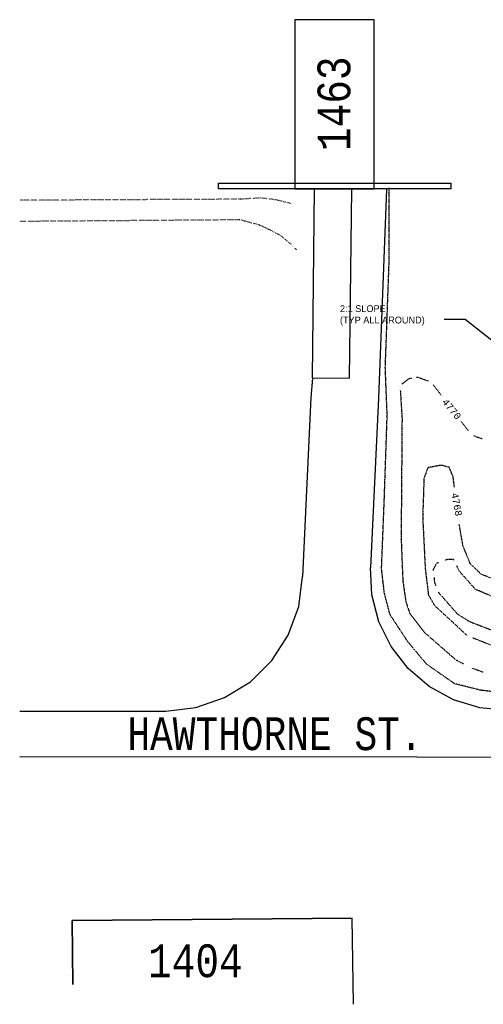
# Model space of a CAD drawing. Header units: inches. Extents: x 38743 to 43814, y 58617 to 61856.
# Tile 1 of 10: x 41023 to 41192, y 59023 to 59383. Entities that reach past the tile are written whole.
import ezdxf
from ezdxf.enums import TextEntityAlignment as Align

# ---------------------------------------------------------------- set-up
doc = ezdxf.new("R2010")
doc.units = ezdxf.units.IN
doc.header["$MEASUREMENT"] = 0
doc.linetypes.add('DASHED', pattern=[0.75, 0.5, -0.25])
doc.linetypes.add('DOT', pattern=[0.25, 0, -0.25])
for name, color, linetype in [('11', 7, 'Continuous'), ('12', 7, 'Continuous'), ('14', 7, 'Continuous'), ('21', 5, 'Continuous'), ('23', 7, 'Continuous'), ('c-text', 6, 'Continuous'), ('TOPOGRAPHICLINES', 7, 'Continuous')]:
    doc.layers.add(name, color=color, linetype=linetype)
doc.styles.add('MONOTXT', font='MONOTXT', dxfattribs={"height": 0.2})
doc.dimstyles.get("Standard").update_dxf_attribs({"dimtxt": 0.18, "dimasz": 0.18, "dimexe": 0.18, "dimexo": 0.0625, "dimgap": 0.09, "dimtad": 0, "dimtih": 1, "dimtoh": 1, "dimdec": 4, "dimzin": 0, "dimdsep": 46, "dimtxsty": 'Standard', "dimcen": 0.09, "dimadec": 0, "dimazin": 0, "dimtfac": 1, "dimtdec": 4, "dimtofl": 0, "dimtmove": 0, "dimatfit": 3, "dimfxl": 0, "dimtolj": 1, "dimtzin": 0, "dimarcsym": 0})

msp = doc.modelspace()

# ---------------------------------------------------------------- linework, layer by layer
at = {"layer": '11', "color": 1, "linetype": 'Continuous'}
for p, q in [((41156.94, 59321.14, -4788.6), (41154.01, 59244.69, -4788.6)), ((41129.84, 59252.06, -4788.6), (41129.26, 59244.94, -4788.6)), ((41129.26, 59244.94, -4788.6), (41126.23, 59179.5, -4788.6)), ((41154.01, 59244.69, -4788.6), (41151.05, 59182.81, -4788.6))]:
    msp.add_line(p, q, dxfattribs=at)
at = {"layer": '11', "color": 1, "linetype": 'Continuous', "elevation": -4788.6}
for points in [[(41130.45, 59321.29), (41129.78, 59252.15), (41143.4, 59252.02), (41144.22, 59321.21)], [(41201.14, 59130.44), (41191.08, 59131.44), (41181.42, 59134.44), (41172.55, 59139.31), (41164.86, 59145.87), (41158.64, 59153.87), (41154.17, 59162.94), (41151.61, 59172.75), (41151.05, 59182.81)], [(41076.23, 59130.31), (41087.23, 59131.56), (41097.7, 59135.19), (41107.14, 59141), (41115.01, 59148.75), (41121.01, 59158.06), (41124.83, 59168.5), (41126.23, 59179.5)]]:
    msp.add_lwpolyline(points, dxfattribs=at)
at = {"layer": '11', "color": 1, "linetype": 'Continuous', "elevation": -4788.6, "flags": 128}
for points in [[(41022.76, 59130.25), (41076.23, 59130.31)], [(41022.76, 59113.62), (41313.22, 59113.42)]]:
    msp.add_lwpolyline(points, dxfattribs=at)
at = {"layer": '12', "color": 2, "linetype": 'DOT', "elevation": -4788.6}
for points in [[(41121.77, 59315.96), (41116.59, 59317.24), (41110.75, 59317.94), (41103.53, 59317.48), (41022.76, 59317.1)], [(41022.76, 59309.46), (41103.14, 59310.06), (41110.34, 59308.17), (41114.2, 59306.35), (41118.11, 59304.26), (41121.93, 59301.11), (41123.89, 59299.03)]]:
    msp.add_lwpolyline(points, dxfattribs=at)
at = {"layer": '21', "color": 4, "linetype": 'Continuous'}
for p, q in [((41041.9, 59053.65, -4788.6), (41144.41, 59054.55, -4788.6)), ((41042.2, 59030.26, -4788.6), (41041.9, 59053.65, -4788.6)), ((41144.82, 59023.04, -4788.6), (41144.41, 59054.55, -4788.6))]:
    msp.add_line(p, q, dxfattribs=at)
at = {"layer": '21', "color": 4, "linetype": 'Continuous', "elevation": -4788.6}
for points in [[(41180.47, 59321.31), (41095.43, 59321.31), (41095.43, 59323.31), (41180.47, 59323.31), (41180.47, 59321.31)], [(41144.82, 59023.04), (41144.41, 59054.55), (41041.9, 59053.65), (41042.2, 59030.26)]]:
    msp.add_lwpolyline(points, dxfattribs=at)
at = {"layer": 'TOPOGRAPHICLINES', "linetype": 'DASHED', "ltscale": 0.2, "elevation": -4788.6}
for points in [[(41224.28, 59135.83), (41206.82, 59136.17), (41191.41, 59137.89), (41181.83, 59140.28), (41171.56, 59147.47), (41164.71, 59155.68), (41158.2, 59165.6), (41156.15, 59173.47), (41155.12, 59182.37), (41156.15, 59208.37), (41157.18, 59238.49), (41156.49, 59255.94), (41157.86, 59293.58), (41157.86, 59321.64)], [(41166.15, 59251.99), (41165, 59251.79), (41162.48, 59249.79)], [(41172.29, 59250.98), (41168.19, 59252.33), (41167.85, 59252.28)], [(41161.98, 59247.51), (41162.61, 59237.42), (41162.27, 59193.62), (41162.89, 59178.1), (41163.98, 59170.36), (41165.38, 59166.12), (41170.82, 59159.06), (41182.51, 59148.83)], [(41176.96, 59245.86), (41174.25, 59249.4), (41174.02, 59249.6)], [(41186.94, 59232.72), (41184.35, 59236.17)], [(41191.94, 59229.82), (41189.09, 59230.77), (41188.69, 59231.1)], [(41181.75, 59212.18), (41181.29, 59215.98), (41179.88, 59219.43), (41176.9, 59220.21), (41172.04, 59219.27), (41170.63, 59215.36), (41170.16, 59201.1), (41171.1, 59182.3), (41172.25, 59172.8), (41174.55, 59168.82), (41179.72, 59164.12), (41186.31, 59158.01)], [(41313.24, 59171.16), (41282.44, 59171.47), (41270.05, 59171.32), (41250.53, 59170.23), (41241.59, 59171.02), (41228.89, 59171.64), (41214, 59173.05), (41205.53, 59175.25), (41199.89, 59177.13), (41191.64, 59180.26), (41187.56, 59184.18), (41184.9, 59190.76), (41183.54, 59198.54)], [(41181.61, 59185.45), (41181.45, 59185.76), (41179.25, 59185.76), (41178.28, 59185.4)], [(41175.97, 59184.56), (41175.21, 59184.29), (41174.03, 59182.05), (41174.06, 59181.74)], [(41290.71, 59165.76), (41269.4, 59166.33), (41240.06, 59167.43), (41218.05, 59168.53), (41212.63, 59168.89), (41199.06, 59170.73), (41189.52, 59174.76), (41183.65, 59181.36), (41182.56, 59183.53)], [(41174.31, 59179.08), (41174.48, 59177.32), (41175.01, 59176)], [(41175.84, 59173.93), (41175.95, 59173.66), (41182.87, 59165.77), (41187.32, 59163.03), (41197.81, 59158.97), (41219.23, 59155.33), (41233.9, 59154.96), (41281.51, 59154.6), (41291.1, 59154.47)], [(41188.55, 59157.07), (41196.05, 59154.1), (41198.69, 59153.51), (41202.35, 59153.28), (41204.14, 59153.01), (41215.74, 59149.88), (41227.03, 59148)], [(41185.11, 59147.53), (41182.51, 59148.83)], [(41192.32, 59144.5), (41188.91, 59145.63), (41188.06, 59146.06)]]:
    msp.add_lwpolyline(points, dxfattribs=at)

# ---------------------------------------------------------------- texts
at = {"layer": '14', "color": 30, "linetype": 'Continuous', "style": 'MONOTXT', "width": 0.800016}
msp.add_text('HAWTHORNE ST.', height=12, dxfattribs=at).set_placement((41116.14, 59122.01, -4788.6), align=Align.MIDDLE)
at = {"layer": '23', "color": 3, "linetype": 'Continuous', "style": 'MONOTXT', "width": 0.833333}
msp.add_text('1463', height=12, rotation=90, dxfattribs=at).set_placement((41137.7, 59352.4, -4788.6), align=Align.MIDDLE)
msp.add_text('1404', height=12, dxfattribs=at).set_placement((41087.02, 59038.97, -4788.6), align=Align.MIDDLE)
at = {"layer": 'c-text', "insert": (41139.9, 59278.71, -4788.6), "char_height": 2.5, "attachment_point": 1}
msp.add_mtext('2:1 SLOPE\\P(TYP ALL AROUND)', dxfattribs=at)
at = {"layer": 'TOPOGRAPHICLINES', "linetype": 'Continuous', "style": 'MONOTXT'}
for s, rotation, p in [('4770', 309.4937, (41180.77, 59240.74, -4788.6)), ('4768', 280.7468, (41182.61, 59205.87, -4788.6))]:
    msp.add_text(s, height=2.5, rotation=rotation, dxfattribs=at).set_placement(p, align=Align.MIDDLE)

# ---------------------------------------------------------------- meshes
at = {"layer": '21', "color": 4, "linetype": 'Continuous'}
mesh = msp.add_polyface(dxfattribs=at)
corners = [(41152.47, 59383.14, -4788.6), (41123.43, 59383.14, -4788.6), (41123.43, 59321.31, -4788.6), (41152.47, 59321.31, -4788.6)]
mesh.append_faces([[corners[k] for k in face] for face in [(0, 1, 2, 3)]], dxfattribs={"color": 4})

# ---------------------------------------------------------------- leaders
at = {"layer": 'c-text'}
msp.add_leader([(41202.19, 59260.5, -4788.6), (41185.7, 59273.53, -4788.6), (41178.03, 59273.53, -4788.6)], dimstyle='Standard', override={"dimscale": 40, "dimpost": "'"}, dxfattribs=at)

doc.saveas('drawing.dxf')
